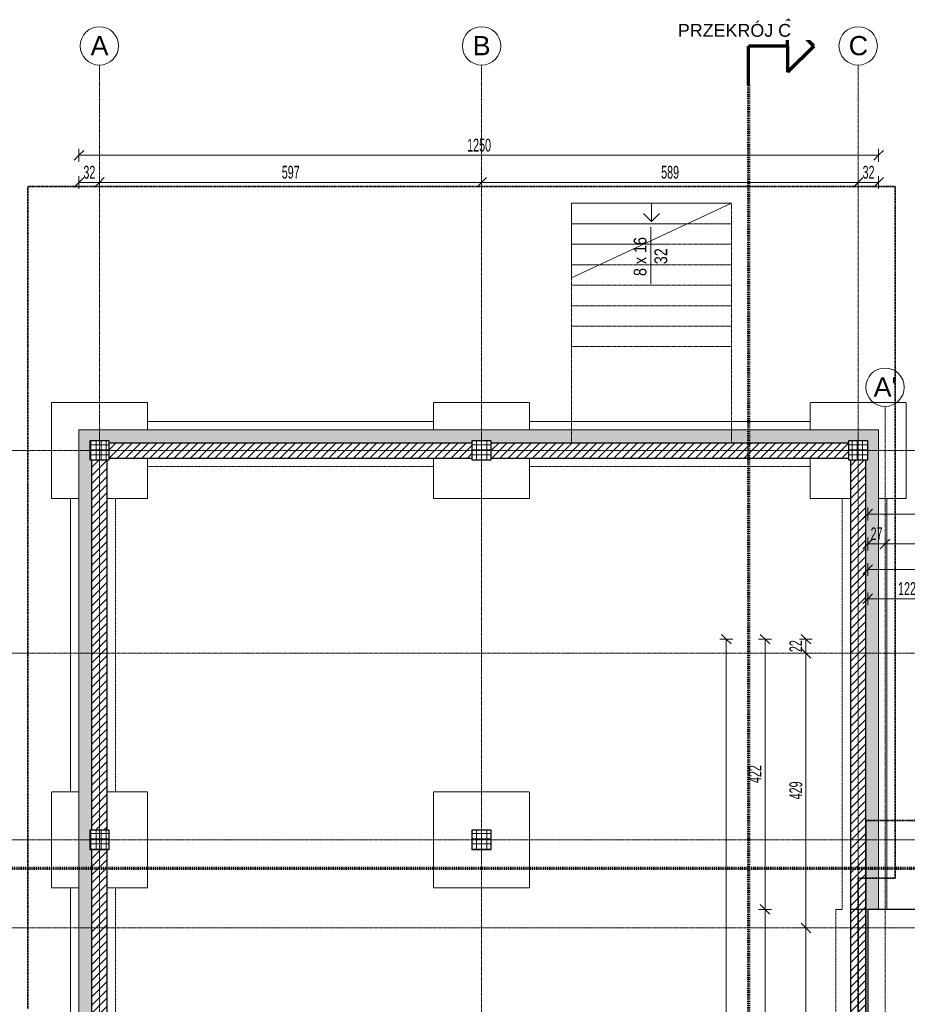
# Model space of a CAD drawing. Header units: millimetres. Extents: x -56641 to 6003, y -24465 to 16563.
# Tile 50 of 79: x -49340 to -35465, y 1183 to 16563. Entities that reach past the tile are written whole.
import ezdxf

# ---------------------------------------------------------------- set-up
doc = ezdxf.new("R2010")
doc.units = ezdxf.units.MM
for name, pattern in [('__FK_przerywana', [3.2004, 1.6002, -1.6002]), ('Kreska', [6.35, 3.175, -3.175]), ('Linia siatki', [22.225, 12.7, -3.175, 3.175, -3.175]), ('Ponad', [3.96875, 2.38125, -1.5875])]:
    doc.linetypes.add(name, pattern=pattern)
for name, color, linetype, lineweight in [('A-ANNO-DIMS', 7, 'Continuous', 5), ('A-ANNO-DIMS-100', 7, 'Continuous', 5), ('A-DETL-MBND', 7, 'Continuous', 5), ('A-WALL', 7, 'Continuous', 5), ('A-WALL-PATT', 7, 'Continuous', 35), ('G-ANNO-SYMB', 7, 'Continuous', 5), ('S-COLS', 7, 'Continuous', 5), ('S-COLS-SYMB', 7, 'Continuous', 25), ('S-GRID', 7, 'Continuous', 5), ('S-GRID-IDEN', 7, 'Continuous', 5), ('S-STRS', 7, 'Continuous', 5), ('S-STRS-ANNO', 7, 'Continuous', 5), ('S-STRS-IDEN', 7, 'Continuous', 5), ('S-STRS-MBND', 7, 'Ponad', 5)]:
    doc.layers.add(name, color=color, linetype=linetype, lineweight=lineweight)
doc.layers.add('A-DETL', color=7, linetype='Continuous', lineweight=5, true_color=0x00a600)
doc.styles.add('Arial', font='arial.ttf', dxfattribs={"height": 200})
doc.styles.add('Arial_1', font='arial.ttf', dxfattribs={"height": 300})
doc.styles.add('Arial_2', font='arial.ttf', dxfattribs={"width": 0.8, "height": 200})
doc.styles.add('Arial_5', font='arial.ttf', dxfattribs={"width": 0.6, "height": 200})
doc.dimstyles.new('standard_wielkość_otworów', dxfattribs={"dimscale": 304.8, "dimtxt": 204.05188, "dimasz": 0.492126, "dimexe": 0.328084, "dimexo": 0.0625, "dimgap": 0, "dimtad": 1, "dimdec": 0, "dimlfac": 0.1, "dimzin": 0, "dimdsep": 46, "dimtxsty": 'Arial_5', "dimblk1": 'OBLIQUE', "dimblk2": 'OBLIQUE', "dimsah": 1, "dimcen": 0.09, "dimazin": 0, "dimtfac": 1, "dimtdec": 4, "dimtix": 1, "dimtmove": 0, "dimatfit": 3, "dimfxl": 0.328084, "dimfxlon": 1, "dimtvp": 1, "dimtolj": 1, "dimtzin": 0, "dimarcsym": 2})
pattern_1 = [(45, (0, 0), (-63.63961, 63.63961), [])]
pattern_2 = [(0, (0, 0), (95.25, 54.993), [63.5, -127]), (120, (0, 0), (-95.250335, 54.99242), [63.5, -127]), (60, (0, 0), (-0.000335, 109.98542), [0, -127, 63.5, 0])]

# ---------------------------------------------------------------- blocks, each defined once
blk = doc.blocks.new('SKo Słup prefabrykowany ___FK_04_0 - S1 30X30-V7-RZUT PIWNICY')
at = {"layer": 'S-COLS'}
h = blk.add_hatch(dxfattribs=at)
h.set_pattern_fill('FP_6', color=256, style=0, pattern_type=2)
h.set_pattern_definition([(0, (42120.416, -9835.59), (0, 80), []), (90, (42120.416, -9835.59), (-80, 5e-15), [])])
h.paths.add_polyline_path([(150, -150), (150, 150), (-150, 150), (-150, -150)])
at = {"layer": 'S-COLS-SYMB'}
for p, q in [((-150, 150), (-150, -150)), ((150, 150), (-150, 150)), ((150, -150), (150, 150)), ((-150, -150), (150, -150))]:
    blk.add_line(p, q, dxfattribs=at)
blk = doc.blocks.new('SKo Słup prefabrykowany ___FK_04_0 - S1 30X30-1773293-RZUT PIWNICY')
at = {"layer": 'S-COLS'}
h = blk.add_hatch(dxfattribs=at)
h.set_pattern_fill('FP_7', color=256, style=0, pattern_type=2)
h.set_pattern_definition([(0, (48093.416, -3751.59), (0, 80), []), (90, (48093.416, -3751.59), (-80, 5e-15), [])])
h.paths.add_polyline_path([(150, -150), (150, 150), (-150, 150), (-150, -150)])
at = {"layer": 'S-COLS-SYMB'}
for p, q in [((-150, 150), (-150, -150)), ((150, 150), (-150, 150)), ((150, -150), (150, 150)), ((-150, -150), (150, -150))]:
    blk.add_line(p, q, dxfattribs=at)
blk = doc.blocks.new('SKo Słup prefabrykowany ___FK_04_0 - S1 30X30-V11-RZUT PIWNICY')
at = {"layer": 'S-COLS'}
h = blk.add_hatch(dxfattribs=at)
h.set_pattern_fill('FP_11', color=256, style=0, pattern_type=2)
h.set_pattern_definition([(0, (42120.416, -3751.59), (0, 80), []), (90, (42120.416, -3751.59), (-80, 5e-15), [])])
h.paths.add_polyline_path([(150, -150), (150, 150), (-150, 150), (-150, -150)])
at = {"layer": 'S-COLS-SYMB'}
for p, q in [((-150, 150), (-150, -150)), ((150, 150), (-150, 150)), ((150, -150), (150, 150)), ((-150, -150), (150, -150))]:
    blk.add_line(p, q, dxfattribs=at)
blk = doc.blocks.new('SKo Słup prefabrykowany ___FK_04_0 - S1 30X30-V15-RZUT PIWNICY')
at = {"layer": 'S-COLS'}
h = blk.add_hatch(dxfattribs=at)
h.set_pattern_fill('FP_16', color=256, style=0, pattern_type=2)
h.set_pattern_definition([(0, (48093.416, -9835.59), (0, 80), []), (90, (48093.416, -9835.59), (-80, 5e-15), [])])
h.paths.add_polyline_path([(150, -150), (150, 150), (-150, 150), (-150, -150)])
at = {"layer": 'S-COLS-SYMB'}
for p, q in [((-150, 150), (-150, -150)), ((150, 150), (-150, 150)), ((150, -150), (150, 150)), ((-150, -150), (150, -150))]:
    blk.add_line(p, q, dxfattribs=at)
blk = doc.blocks.new('SKo Słup prefabrykowany ___FK_04_0 - S1 30X30-1773294-RZUT PIWNICY')
at = {"layer": 'S-COLS'}
h = blk.add_hatch(dxfattribs=at)
h.set_pattern_fill('FP_17', color=256, style=0, pattern_type=2)
h.set_pattern_definition([(0, (36233.416, -9835.59), (0, 80), []), (90, (36233.416, -9835.59), (-80, 5e-15), [])])
h.paths.add_polyline_path([(150, -150), (150, 150), (-150, 150), (-150, -150)])
at = {"layer": 'S-COLS-SYMB'}
for p, q in [((-150, 150), (-150, -150)), ((150, 150), (-150, 150)), ((150, -150), (150, 150)), ((-150, -150), (150, -150))]:
    blk.add_line(p, q, dxfattribs=at)
blk = doc.blocks.new('Footing-Rectangular - 1_5x1_5x0_5-1774017-RZUT PIWNICY')
at = {"layer": 'A-DETL-MBND', "linetype": '__FK_przerywana'}
for p, q in [((750, 750), (-750, 750)), ((-750, 750), (-750, -750)), ((-750, -750), (-750, 750)), ((-750, 750), (750, 750)), ((750, -750), (750, 750)), ((750, 750), (750, -750)), ((-750, -750), (750, -750)), ((750, -750), (-750, -750))]:
    blk.add_line(p, q, dxfattribs=at)
blk = doc.blocks.new('Siatka - SOsi_Sybol osi-348494-RZUT PIWNICY')
at = {"layer": 'S-GRID-IDEN', "color": 142, "true_color": 0x0080c0}
blk.add_circle((0, 0), 3, dxfattribs=at)
blk = doc.blocks.new('DIMBLOCK172-RZUT PIWNICY')
at = {"layer": 'A-ANNO-DIMS-100', "color": 250, "true_color": 0x303030, "transparency": 16777216}
for p, q in [((-38295, 6886), (-38370, 6961)), ((-38295, 6886), (-38395, 6886)), ((-38295, 6886), (-38295, -16914)), ((-38295, 6886), (-38220, 6811)), ((-38295, 6886), (-38195, 6886)), ((-38295, -16914), (-38395, -16914)), ((-38295, -16914), (-38370, -16839)), ((-38295, -16914), (-38220, -16989)), ((-38295, -16914), (-38195, -16914))]:
    blk.add_line(p, q, dxfattribs=at)
at = {"layer": 'A-ANNO-DIMS-100', "color": 0, "transparency": 16777216, "insert": (-38554, -5196), "char_height": 200, "width": 436.98, "attachment_point": 1, "rotation": 90, "line_spacing_factor": 0.941778, "style": 'Arial_5'}
blk.add_mtext('2380', dxfattribs=at)
blk = doc.blocks.new('_Oblique')
at = {"color": 0, "linetype": 'ByBlock', "lineweight": -2}
blk.add_line((-0.5, -0.5), (0.5, 0.5), dxfattribs=at)
blk = doc.blocks.new('DIMBLOCK174-RZUT PIWNICY')
at = {"layer": 'A-ANNO-DIMS-100', "color": 250, "true_color": 0x303030, "transparency": 16777216}
for p, q in [((-37689, 2666), (-37789, 2666)), ((-37689, 2666), (-37764, 2741)), ((-37689, -13854), (-37689, 2666)), ((-37689, 2666), (-37614, 2591)), ((-37689, 2666), (-37589, 2666)), ((-37689, -13854), (-37764, -13779)), ((-37689, -13854), (-37789, -13854)), ((-37689, -13854), (-37614, -13929)), ((-37689, -13854), (-37589, -13854))]:
    blk.add_line(p, q, dxfattribs=at)
at = {"layer": 'A-ANNO-DIMS-100', "color": 0, "transparency": 16777216, "insert": (-37948, -5776), "char_height": 200, "width": 436.98, "attachment_point": 1, "rotation": 90, "line_spacing_factor": 0.941778, "style": 'Arial_5'}
blk.add_mtext('1652', dxfattribs=at)
blk = doc.blocks.new('DIMBLOCK175-RZUT PIWNICY')
at = {"layer": 'A-ANNO-DIMS-100', "color": 250, "true_color": 0x303030, "transparency": 16777216}
for p, q in [((-37689, 6886), (-37764, 6961)), ((-37689, 6886), (-37789, 6886)), ((-37689, 2666), (-37689, 6886)), ((-37689, 6886), (-37614, 6811)), ((-37689, 6886), (-37589, 6886)), ((-37689, 2666), (-37789, 2666)), ((-37689, 2666), (-37764, 2741)), ((-37689, 2666), (-37614, 2591)), ((-37689, 2666), (-37589, 2666))]:
    blk.add_line(p, q, dxfattribs=at)
at = {"layer": 'A-ANNO-DIMS-100', "color": 0, "transparency": 16777216, "insert": (-37948, 4639), "char_height": 200, "width": 327.74, "attachment_point": 1, "rotation": 90, "line_spacing_factor": 0.941778, "style": 'Arial_5'}
blk.add_mtext('422', dxfattribs=at)
blk = doc.blocks.new('DIMBLOCK176-RZUT PIWNICY')
at = {"layer": 'A-ANNO-DIMS-100', "color": 250, "true_color": 0x303030, "transparency": 16777216}
for p, q in [((-37050, 6886), (-37125, 6961)), ((-37050, 6886), (-37150, 6886)), ((-37050, 6886), (-37050, 6666)), ((-37050, 6886), (-36975, 6811)), ((-37050, 6886), (-36950, 6886)), ((-37050, 6666), (-37150, 6666)), ((-37050, 6666), (-37125, 6741)), ((-37050, 6666), (-36975, 6591)), ((-37050, 6666), (-36950, 6666))]:
    blk.add_line(p, q, dxfattribs=at)
at = {"layer": 'A-ANNO-DIMS-100', "color": 0, "transparency": 16777216, "insert": (-37309, 6685), "char_height": 200, "width": 218.49, "attachment_point": 1, "rotation": 90, "line_spacing_factor": 0.941778, "style": 'Arial_5'}
blk.add_mtext('22', dxfattribs=at)
blk = doc.blocks.new('DIMBLOCK177-RZUT PIWNICY')
at = {"layer": 'A-ANNO-DIMS-100', "color": 250, "true_color": 0x303030, "transparency": 16777216}
for p, q in [((-37050, 6666), (-37150, 6666)), ((-37050, 6666), (-37125, 6741)), ((-37050, 6666), (-37050, 2376)), ((-37050, 6666), (-36975, 6591)), ((-37050, 6666), (-36950, 6666)), ((-37050, 2376), (-37150, 2376)), ((-37050, 2376), (-37125, 2451)), ((-37050, 2376), (-36975, 2301)), ((-37050, 2376), (-36950, 2376))]:
    blk.add_line(p, q, dxfattribs=at)
at = {"layer": 'A-ANNO-DIMS-100', "color": 0, "transparency": 16777216, "insert": (-37309, 4384), "char_height": 200, "width": 327.74, "attachment_point": 1, "rotation": 90, "line_spacing_factor": 0.941778, "style": 'Arial_5'}
blk.add_mtext('429', dxfattribs=at)
blk = doc.blocks.new('DIMBLOCK178-RZUT PIWNICY')
at = {"layer": 'A-ANNO-DIMS-100', "color": 250, "true_color": 0x303030, "transparency": 16777216}
for p, q in [((-37050, 2376), (-37150, 2376)), ((-37050, 2376), (-37125, 2451)), ((-37050, 2376), (-37050, -559)), ((-37050, 2376), (-36975, 2301)), ((-37050, 2376), (-36950, 2376)), ((-37050, -559), (-37150, -559)), ((-37050, -559), (-37125, -484)), ((-37050, -559), (-36975, -634)), ((-37050, -559), (-36950, -559))]:
    blk.add_line(p, q, dxfattribs=at)
at = {"layer": 'A-ANNO-DIMS-100', "color": 0, "transparency": 16777216, "insert": (-37309, 772), "char_height": 200, "width": 327.74, "attachment_point": 1, "rotation": 90, "line_spacing_factor": 0.941778, "style": 'Arial_5'}
blk.add_mtext('294', dxfattribs=at)
blk = doc.blocks.new('DIMBLOCK187-RZUT PIWNICY')
at = {"layer": 'A-ANNO-DIMS-100', "color": 250, "true_color": 0x303030, "transparency": 16777216}
for p, q in [((-36083, 7975), (-36083, 8075)), ((-36083, 7975), (-36008, 8050)), ((-30053, 7975), (-30053, 8075)), ((-30053, 7975), (-29978, 8050)), ((-36083, 7975), (-36158, 7900)), ((-36083, 7975), (-30053, 7975)), ((-36083, 7975), (-36083, 7875)), ((-30053, 7975), (-30128, 7900)), ((-30053, 7975), (-30053, 7875))]:
    blk.add_line(p, q, dxfattribs=at)
at = {"layer": 'A-ANNO-DIMS-100', "color": 0, "transparency": 16777216, "insert": (-33205, 8234), "char_height": 200, "width": 327.74, "attachment_point": 1, "line_spacing_factor": 0.941778, "style": 'Arial_5'}
blk.add_mtext('603', dxfattribs=at)
blk = doc.blocks.new('DIMBLOCK190-RZUT PIWNICY')
at = {"layer": 'A-ANNO-DIMS-100', "color": 250, "true_color": 0x303030, "transparency": 16777216}
for p, q in [((-36083, 8373), (-36083, 8473)), ((-35813, 8373), (-35813, 8473)), ((-36083, 8373), (-36158, 8298)), ((-36083, 8373), (-36008, 8448)), ((-36083, 8373), (-35813, 8373)), ((-36083, 8373), (-36083, 8273)), ((-35813, 8373), (-35888, 8298)), ((-35813, 8373), (-35738, 8448)), ((-35813, 8373), (-35813, 8273))]:
    blk.add_line(p, q, dxfattribs=at)
at = {"layer": 'A-ANNO-DIMS-100', "color": 0, "transparency": 16777216, "insert": (-36039, 8633), "char_height": 200, "width": 218.49, "attachment_point": 1, "line_spacing_factor": 0.941778, "style": 'Arial_5'}
blk.add_mtext('27', dxfattribs=at)
blk = doc.blocks.new('DIMBLOCK191-RZUT PIWNICY')
at = {"layer": 'A-ANNO-DIMS-100', "color": 250, "true_color": 0x303030, "transparency": 16777216}
for p, q in [((-35813, 8373), (-35813, 8473)), ((-29833, 8373), (-29833, 8473)), ((-35813, 8373), (-35888, 8298)), ((-35813, 8373), (-35738, 8448)), ((-35813, 8373), (-29833, 8373)), ((-35813, 8373), (-35813, 8273)), ((-29833, 8373), (-29908, 8298)), ((-29833, 8373), (-29758, 8448)), ((-29833, 8373), (-29833, 8273))]:
    blk.add_line(p, q, dxfattribs=at)
at = {"layer": 'A-ANNO-DIMS-100', "color": 0, "transparency": 16777216, "insert": (-32960, 8633), "char_height": 200, "width": 327.74, "attachment_point": 1, "line_spacing_factor": 0.941778, "style": 'Arial_5'}
blk.add_mtext('598', dxfattribs=at)
blk = doc.blocks.new('DIMBLOCK200-RZUT PIWNICY')
at = {"layer": 'A-ANNO-DIMS-100', "color": 250, "true_color": 0x303030, "transparency": 16777216}
for p, q in [((-36083, 8841), (-36083, 8941)), ((-2428, 8841), (-2428, 8941)), ((-36083, 8841), (-36158, 8766)), ((-36083, 8841), (-36008, 8916)), ((-36083, 8841), (-2428, 8841)), ((-36083, 8841), (-36083, 8741)), ((-2428, 8841), (-2503, 8766)), ((-2428, 8841), (-2353, 8916)), ((-2428, 8841), (-2428, 8741))]:
    blk.add_line(p, q, dxfattribs=at)
at = {"layer": 'A-ANNO-DIMS-100', "color": 0, "transparency": 16777216, "insert": (-19438, 9101), "char_height": 200, "width": 436.98, "attachment_point": 1, "line_spacing_factor": 0.941778, "style": 'Arial_5'}
blk.add_mtext('3366', dxfattribs=at)
blk = doc.blocks.new('DIMBLOCK201-RZUT PIWNICY')
at = {"layer": 'A-ANNO-DIMS-100', "color": 250, "true_color": 0x303030, "transparency": 16777216}
for p, q in [((-48413, 14021), (-48488, 13946)), ((-48413, 14021), (-48413, 14121)), ((-48413, 14021), (-48338, 14096)), ((-48413, 14021), (-48093, 14021)), ((-48413, 14021), (-48413, 13921)), ((-48093, 14021), (-48168, 13946)), ((-48093, 14021), (-48093, 14121)), ((-48093, 14021), (-48018, 14096)), ((-48093, 14021), (-48093, 13921))]:
    blk.add_line(p, q, dxfattribs=at)
at = {"layer": 'A-ANNO-DIMS-100', "color": 0, "transparency": 16777216, "insert": (-48344, 14280), "char_height": 200, "width": 218.49, "attachment_point": 1, "line_spacing_factor": 0.941778, "style": 'Arial_5'}
blk.add_mtext('32', dxfattribs=at)
blk = doc.blocks.new('DIMBLOCK202-RZUT PIWNICY')
at = {"layer": 'A-ANNO-DIMS-100', "color": 250, "true_color": 0x303030, "transparency": 16777216}
for p, q in [((-48093, 14021), (-48168, 13946)), ((-48093, 14021), (-48093, 14121)), ((-48093, 14021), (-48018, 14096)), ((-48093, 14021), (-42120, 14021)), ((-48093, 14021), (-48093, 13921)), ((-42120, 14021), (-42195, 13946)), ((-42120, 14021), (-42120, 14121)), ((-42120, 14021), (-42045, 14096)), ((-42120, 14021), (-42120, 13921))]:
    blk.add_line(p, q, dxfattribs=at)
at = {"layer": 'A-ANNO-DIMS-100', "color": 0, "transparency": 16777216, "insert": (-45243, 14280), "char_height": 200, "width": 327.74, "attachment_point": 1, "line_spacing_factor": 0.941778, "style": 'Arial_5'}
blk.add_mtext('597', dxfattribs=at)
blk = doc.blocks.new('DIMBLOCK203-RZUT PIWNICY')
at = {"layer": 'A-ANNO-DIMS-100', "color": 250, "true_color": 0x303030, "transparency": 16777216}
for p, q in [((-42120, 14021), (-42195, 13946)), ((-42120, 14021), (-42120, 14121)), ((-42120, 14021), (-42045, 14096)), ((-42120, 14021), (-36233, 14021)), ((-42120, 14021), (-42120, 13921)), ((-36233, 14021), (-36308, 13946)), ((-36233, 14021), (-36233, 14121)), ((-36233, 14021), (-36158, 14096)), ((-36233, 14021), (-36233, 13921))]:
    blk.add_line(p, q, dxfattribs=at)
at = {"layer": 'A-ANNO-DIMS-100', "color": 0, "transparency": 16777216, "insert": (-39313, 14280), "char_height": 200, "width": 327.74, "attachment_point": 1, "line_spacing_factor": 0.941778, "style": 'Arial_5'}
blk.add_mtext('589', dxfattribs=at)
blk = doc.blocks.new('DIMBLOCK204-RZUT PIWNICY')
at = {"layer": 'A-ANNO-DIMS-100', "color": 250, "true_color": 0x303030, "transparency": 16777216}
for p, q in [((-36233, 14021), (-36308, 13946)), ((-36233, 14021), (-36233, 14121)), ((-36233, 14021), (-36158, 14096)), ((-36233, 14021), (-35913, 14021)), ((-36233, 14021), (-36233, 13921)), ((-35913, 14021), (-35988, 13946)), ((-35913, 14021), (-35913, 14121)), ((-35913, 14021), (-35838, 14096)), ((-35913, 14021), (-35913, 13921))]:
    blk.add_line(p, q, dxfattribs=at)
at = {"layer": 'A-ANNO-DIMS-100', "color": 0, "transparency": 16777216, "insert": (-36164, 14280), "char_height": 200, "width": 218.49, "attachment_point": 1, "line_spacing_factor": 0.941778, "style": 'Arial_5'}
blk.add_mtext('32', dxfattribs=at)
blk = doc.blocks.new('OBS oznaczenie biegu schodów ___FK_4_0 - OBS_Oznaczenie biegu schodów-885247-RZUT PIWNICY')
at = {"layer": 'S-STRS-IDEN'}
blk.add_line((1.18, 0.36), (10.06, 0.36), dxfattribs=at)
blk = doc.blocks.new('DIMBLOCK205-RZUT PIWNICY')
at = {"layer": 'A-ANNO-DIMS-100', "color": 250, "true_color": 0x303030, "transparency": 16777216}
for p, q in [((-48413, 14444), (-48413, 14544)), ((-48413, 14444), (-48338, 14519)), ((-35913, 14444), (-35913, 14544)), ((-35913, 14444), (-35838, 14519)), ((-48413, 14444), (-48488, 14369)), ((-48413, 14444), (-35913, 14444)), ((-48413, 14444), (-48413, 14344)), ((-35913, 14444), (-35988, 14369)), ((-35913, 14444), (-35913, 14344))]:
    blk.add_line(p, q, dxfattribs=at)
at = {"layer": 'A-ANNO-DIMS-100', "color": 0, "transparency": 16777216, "insert": (-42345, 14703), "char_height": 200, "width": 436.98, "attachment_point": 1, "line_spacing_factor": 0.941778, "style": 'Arial_5'}
blk.add_mtext('1250', dxfattribs=at)
blk = doc.blocks.new('Przekrój - znacznik przekroju strzałka-348499-RZUT PIWNICY')
at = {"layer": 'G-ANNO-SYMB', "lineweight": 70}
for p, q in [((-6, 10.22), (-10.11, 6.11)), ((-6, 10.22), (-1.89, 6.11)), ((-6, 6.11), (-10.11, 6.11)), ((-6, 6.11), (-6, 0)), ((-6, 6.11), (-1.89, 6.11)), ((0, 0), (-6, 0))]:
    blk.add_line(p, q, dxfattribs=at)
blk = doc.blocks.new('DIMBLOCK253-RZUT PIWNICY')
at = {"layer": 'A-ANNO-DIMS-100', "color": 250, "true_color": 0x303030, "transparency": 16777216}
for p, q in [((-36083, 7517), (-36083, 7617)), ((-36083, 7517), (-36008, 7592)), ((-34863, 7517), (-34863, 7617)), ((-34863, 7517), (-34788, 7592)), ((-36083, 7517), (-36158, 7442)), ((-36083, 7517), (-34863, 7517)), ((-36083, 7517), (-36083, 7417)), ((-34863, 7517), (-34938, 7442)), ((-34863, 7517), (-34863, 7417))]:
    blk.add_line(p, q, dxfattribs=at)
at = {"layer": 'A-ANNO-DIMS-100', "color": 0, "transparency": 16777216, "insert": (-35610, 7777), "char_height": 200, "width": 327.74, "attachment_point": 1, "line_spacing_factor": 0.941778, "style": 'Arial_5'}
blk.add_mtext('122', dxfattribs=at)

msp = doc.modelspace()

# ---------------------------------------------------------------- hatches: boundary and pattern name
at = {"layer": 'A-WALL-PATT', "lineweight": 5}
h = msp.add_hatch(dxfattribs=at)
h.set_pattern_fill('FP_2', color=256, style=0, pattern_type=2)
h.set_pattern_definition(pattern_2)
h.paths.add_polyline_path([(-36383.416, 9955.593), (-36383.416, 9985.593), (-36113.416, 9985.593), (-36113.416, 10155.593), (-48413.416, 10155.593), (-48413.416, 9955.593), (-48243.416, 9955.593), (-48243.416, 9985.593), (-47943.416, 9985.593), (-47943.416, 9955.593), (-42270.416, 9955.593), (-42270.416, 9985.593), (-41970.416, 9985.593), (-41970.416, 9955.593), (-37800.113, 9955.593)])
h = msp.add_hatch(dxfattribs=at)
h.set_pattern_fill('FP_2', color=256, style=0, pattern_type=2)
h.set_pattern_definition(pattern_2)
h.paths.add_polyline_path([(-36113.416, 2665.593), (-35913.416, 2665.593), (-35913.416, 10155.593), (-36113.416, 10155.593), (-36113.416, 9985.593), (-36083.416, 9985.593), (-36083.416, 9685.593), (-36113.416, 9685.593), (-36113.416, 5749.757)])
h = msp.add_hatch(dxfattribs=at)
h.set_pattern_fill('FP_2', color=256, style=0, pattern_type=2)
h.set_pattern_definition(pattern_2)
h.paths.add_polyline_path([(-48413.416, -21144.407), (-48213.416, -21144.407), (-48213.416, -20974.407), (-48243.416, -20974.407), (-48243.416, -20674.407), (-48213.416, -20674.407), (-48213.416, -14830.407), (-48243.416, -14830.407), (-48243.416, -14530.407), (-48213.416, -14530.407), (-48213.416, -8686.407), (-48243.416, -8686.407), (-48243.416, -8386.407), (-48213.416, -8386.407), (-48213.416, -2542.407), (-48243.416, -2542.407), (-48243.416, -2242.407), (-48213.416, -2242.407), (-48213.416, 3601.593), (-48243.416, 3601.593), (-48243.416, 3901.593), (-48213.416, 3901.593), (-48213.416, 9685.593), (-48243.416, 9685.593), (-48243.416, 9955.593), (-48413.416, 9955.593), (-48413.416, -21034.407)])
at = {"layer": 'A-WALL-PATT', "lineweight": 5, "true_color": 0x787878}
h = msp.add_hatch(dxfattribs=at)
h.set_pattern_fill('FP_1', color=8, style=0, pattern_type=2)
h.set_pattern_definition(pattern_1)
h.paths.add_polyline_path([(-36383.416, 9715.593), (-36383.416, 9955.593), (-41970.416, 9955.593), (-41970.416, 9715.593), (-37800.113, 9715.593)])
h.paths.add_polyline_path([(-42270.416, 9715.593), (-42270.416, 9955.593), (-47943.416, 9955.593), (-47943.416, 9715.593)])
h = msp.add_hatch(dxfattribs=at)
h.set_pattern_fill('FP_1', color=8, style=0, pattern_type=2)
h.set_pattern_definition(pattern_1)
h.paths.add_polyline_path([(-47973.653, -20674.407), (-47973.416, -20674.407), (-47973.416, -14830.407), (-48213.416, -14830.407), (-48213.416, -20674.407)])
h.paths.add_polyline_path([(-48022.126, -14530.407), (-47973.416, -14530.407), (-47973.416, -8686.407), (-48213.416, -8686.407), (-48213.416, -14530.407)])
h.paths.add_polyline_path([(-48070.599, -8386.407), (-47973.416, -8386.407), (-47973.416, -2542.407), (-48213.416, -2542.407), (-48213.416, -8386.407)])
h.paths.add_polyline_path([(-48119.073, -2242.407), (-47973.416, -2242.407), (-47973.416, 3601.593), (-48213.416, 3601.593), (-48213.416, -2242.407)])
h.paths.add_polyline_path([(-48167.546, 3901.593), (-47973.416, 3901.593), (-47973.416, 9685.593), (-48213.416, 9685.593), (-48213.416, 3901.593)])
h = msp.add_hatch(dxfattribs=at)
h.set_pattern_fill('FP_1', color=8, style=0, pattern_type=2)
h.set_pattern_definition(pattern_1)
h.paths.add_polyline_path([(-36353.416, 2665.593), (-36113.416, 2665.593), (-36113.416, 9685.593), (-36353.416, 9685.593), (-36353.416, 5749.757)])
at = {"layer": 'A-WALL-PATT', "lineweight": 5}
h = msp.add_hatch(dxfattribs=at)
h.set_pattern_fill('FP_1', color=256, style=0, pattern_type=2)
h.set_pattern_definition(pattern_1)
h.paths.add_polyline_path([(-36353.416, -13854.407), (-36113.416, -13854.407), (-36113.416, 2665.593), (-36353.416, 2665.593), (-36353.416, -12845.322)])

# ---------------------------------------------------------------- linework, layer by layer
at = {"layer": 'A-DETL', "color": 4, "linetype": '__FK_przerywana', "lineweight": 35, "true_color": 0x00ffff}
for p, q in [((-35653.416, 13955.593), (-49213.416, 13955.593)), ((-49213.416, 13955.593), (-49213.416, 1105.593)), ((-35653.416, 3155.593), (-35653.416, 13955.593)), ((-35653.416, 3155.593), (-36233.416, 3155.593)), ((-36233.416, 3155.593), (-36233.416, -14104.407))]:
    msp.add_line(p, q, dxfattribs=at)
at = {"layer": 'A-DETL', "color": 6, "linetype": '__FK_przerywana', "lineweight": 35, "true_color": 0xff00ff}
for p, q in [((-30321.063, 4055.593), (-36113.416, 4055.593)), ((-36113.416, 4055.593), (-36113.416, -14044.407))]:
    msp.add_line(p, q, dxfattribs=at)
at = {"layer": 'A-DETL-MBND', "linetype": '__FK_przerywana'}
for p, q in [((-47343.416, 10585.593), (-48843.416, 10585.593)), ((-48843.416, 10585.593), (-48843.416, 9085.593)), ((-48843.416, 9085.593), (-48843.416, 10585.593)), ((-48843.416, 10585.593), (-47343.416, 10585.593)), ((-47343.416, 10285.593), (-47343.416, 10585.593)), ((-47343.416, 10585.593), (-47343.416, 10285.593)), ((-41370.416, 10585.593), (-42870.416, 10585.593)), ((-42870.416, 10585.593), (-42870.416, 10285.593)), ((-42870.416, 10285.593), (-42870.416, 10585.593)), ((-42870.416, 10585.593), (-41370.416, 10585.593)), ((-41370.416, 10285.593), (-41370.416, 10585.593)), ((-41370.416, 10585.593), (-41370.416, 10285.593)), ((-35483.416, 10585.593), (-36983.416, 10585.593)), ((-36983.416, 10585.593), (-36983.416, 10285.593)), ((-36983.416, 10285.593), (-36983.416, 10585.593)), ((-36983.416, 10585.593), (-35483.416, 10585.593)), ((-35483.416, 9085.593), (-35483.416, 10585.593)), ((-35483.416, 10585.593), (-35483.416, 9085.593)), ((-47343.416, 10285.593), (-47343.416, 10155.593)), ((-42870.416, 10285.593), (-47343.416, 10285.593)), ((-47343.416, 10155.593), (-47343.416, 10285.593)), ((-47343.416, 10285.593), (-42870.416, 10285.593)), ((-47343.416, 10155.593), (-47343.416, 10285.593)), ((-47343.416, 10285.593), (-47343.416, 10155.593)), ((-42870.416, 10155.593), (-42870.416, 10285.593)), ((-42870.416, 10285.593), (-42870.416, 10155.593)), ((-42870.416, 10285.593), (-42870.416, 10155.593)), ((-42870.416, 10155.593), (-42870.416, 10285.593)), ((-41370.416, 10285.593), (-41370.416, 10155.593)), ((-36983.416, 10285.593), (-41370.416, 10285.593)), ((-41370.416, 10155.593), (-41370.416, 10285.593)), ((-41370.416, 10285.593), (-36983.416, 10285.593)), ((-41370.416, 10155.593), (-41370.416, 10285.593)), ((-41370.416, 10285.593), (-41370.416, 10155.593)), ((-36983.416, 10155.593), (-36983.416, 10285.593)), ((-36983.416, 10285.593), (-36983.416, 10155.593)), ((-36983.416, 10285.593), (-36983.416, 10155.593)), ((-36983.416, 10155.593), (-36983.416, 10285.593)), ((-47343.416, 9715.593), (-47343.416, 9585.593)), ((-47343.416, 9585.593), (-47343.416, 9715.593)), ((-47343.416, 9585.593), (-47343.416, 9715.593)), ((-47343.416, 9715.593), (-47343.416, 9585.593)), ((-42870.416, 9585.593), (-42870.416, 9715.593)), ((-42870.416, 9715.593), (-42870.416, 9585.593)), ((-42870.416, 9715.593), (-42870.416, 9585.593)), ((-42870.416, 9585.593), (-42870.416, 9715.593)), ((-41370.416, 9715.593), (-41370.416, 9585.593)), ((-41370.416, 9585.593), (-41370.416, 9715.593)), ((-41370.416, 9585.593), (-41370.416, 9715.593)), ((-41370.416, 9715.593), (-41370.416, 9585.593)), ((-36983.416, 9585.593), (-36983.416, 9715.593)), ((-36983.416, 9715.593), (-36983.416, 9585.593)), ((-36983.416, 9715.593), (-36983.416, 9585.593)), ((-36983.416, 9585.593), (-36983.416, 9715.593)), ((-47343.416, 9585.593), (-42870.416, 9585.593)), ((-47343.416, 9585.593), (-42870.416, 9585.593)), ((-47343.416, 9085.593), (-47343.416, 9585.593)), ((-47343.416, 9585.593), (-47343.416, 9085.593)), ((-42870.416, 9585.593), (-42870.416, 9085.593)), ((-42870.416, 9085.593), (-42870.416, 9585.593)), ((-41370.416, 9585.593), (-36983.416, 9585.593)), ((-41370.416, 9585.593), (-36983.416, 9585.593)), ((-41370.416, 9085.593), (-41370.416, 9585.593)), ((-41370.416, 9585.593), (-41370.416, 9085.593)), ((-36983.416, 9585.593), (-36983.416, 9085.593)), ((-36983.416, 9085.593), (-36983.416, 9585.593)), ((-48843.416, 9085.593), (-48543.416, 9085.593)), ((-48543.416, 9085.593), (-48843.416, 9085.593)), ((-48413.416, 9085.593), (-48543.416, 9085.593)), ((-48543.416, 9085.593), (-48543.416, 4501.593)), ((-48543.416, 9085.593), (-48413.416, 9085.593)), ((-48543.416, 4501.593), (-48543.416, 9085.593)), ((-48543.416, 9085.593), (-48413.416, 9085.593)), ((-48413.416, 9085.593), (-48543.416, 9085.593)), ((-47843.416, 9085.593), (-47973.416, 9085.593)), ((-47973.416, 9085.593), (-47843.416, 9085.593)), ((-47973.416, 9085.593), (-47843.416, 9085.593)), ((-47843.416, 9085.593), (-47973.416, 9085.593)), ((-47843.416, 4501.593), (-47843.416, 9085.593)), ((-47843.416, 4501.593), (-47843.416, 9085.593)), ((-47843.416, 9085.593), (-47343.416, 9085.593)), ((-47343.416, 9085.593), (-47843.416, 9085.593)), ((-42870.416, 9085.593), (-41370.416, 9085.593)), ((-41370.416, 9085.593), (-42870.416, 9085.593)), ((-36983.416, 9085.593), (-36483.416, 9085.593)), ((-36483.416, 9085.593), (-36983.416, 9085.593)), ((-36353.416, 9085.593), (-36483.416, 9085.593)), ((-36483.416, 9085.593), (-36483.416, 2665.593)), ((-36483.416, 9085.593), (-36483.416, 2665.593)), ((-36483.416, 9085.593), (-36353.416, 9085.593)), ((-36483.416, 9085.593), (-36353.416, 9085.593)), ((-36353.416, 9085.593), (-36483.416, 9085.593)), ((-35783.416, 9085.593), (-35913.416, 9085.593)), ((-35913.416, 9085.593), (-35783.416, 9085.593)), ((-35913.416, 9085.593), (-35783.416, 9085.593)), ((-35783.416, 9085.593), (-35913.416, 9085.593)), ((-35783.416, 2665.593), (-35783.416, 9085.593)), ((-35783.416, 9085.593), (-35783.416, 2665.593)), ((-35783.416, 9085.593), (-35483.416, 9085.593)), ((-35483.416, 9085.593), (-35783.416, 9085.593)), ((-48543.416, 4501.593), (-48843.416, 4501.593)), ((-48843.416, 4501.593), (-48843.416, 3001.593)), ((-48843.416, 3001.593), (-48843.416, 4501.593)), ((-48843.416, 4501.593), (-48543.416, 4501.593)), ((-48543.416, 4501.593), (-48413.416, 4501.593)), ((-48413.416, 4501.593), (-48543.416, 4501.593)), ((-48413.416, 4501.593), (-48543.416, 4501.593)), ((-48543.416, 4501.593), (-48413.416, 4501.593)), ((-47973.416, 4501.593), (-47843.416, 4501.593)), ((-47843.416, 4501.593), (-47973.416, 4501.593)), ((-47843.416, 4501.593), (-47973.416, 4501.593)), ((-47973.416, 4501.593), (-47843.416, 4501.593)), ((-47343.416, 4501.593), (-47843.416, 4501.593)), ((-47843.416, 4501.593), (-47343.416, 4501.593)), ((-47343.416, 3001.593), (-47343.416, 4501.593)), ((-47343.416, 4501.593), (-47343.416, 3001.593)), ((-48843.416, 3001.593), (-48543.416, 3001.593)), ((-48543.416, 3001.593), (-48843.416, 3001.593)), ((-48413.416, 3001.593), (-48543.416, 3001.593)), ((-48543.416, 3001.593), (-48543.416, 515.593)), ((-48543.416, 3001.593), (-48413.416, 3001.593)), ((-48543.416, 515.593), (-48543.416, 3001.593)), ((-48543.416, 3001.593), (-48413.416, 3001.593)), ((-48413.416, 3001.593), (-48543.416, 3001.593)), ((-47843.416, 3001.593), (-47973.416, 3001.593)), ((-47973.416, 3001.593), (-47843.416, 3001.593)), ((-47973.416, 3001.593), (-47843.416, 3001.593)), ((-47843.416, 3001.593), (-47973.416, 3001.593)), ((-47843.416, -1704.133), (-47843.416, 3001.593)), ((-47843.416, -1704.133), (-47843.416, 3001.593)), ((-47843.416, 3001.593), (-47343.416, 3001.593)), ((-47343.416, 3001.593), (-47843.416, 3001.593)), ((-36583.416, 2665.593), (-36483.416, 2665.593)), ((-36483.416, 2665.593), (-36583.416, 2665.593)), ((-36583.416, 2665.593), (-36583.416, -13854.407)), ((-36583.416, 2665.593), (-36583.416, -13854.407))]:
    msp.add_line(p, q, dxfattribs=at)
at = {"layer": 'A-WALL'}
for p, q in [((-35913.416, 10155.593), (-48413.416, 10155.593)), ((-48413.416, 10155.593), (-48413.416, -21034.407)), ((-35913.416, 2665.593), (-35913.416, 10155.593)), ((-36113.416, 2665.593), (-36083.416, 2665.593))]:
    msp.add_line(p, q, dxfattribs=at)
at = {"layer": 'A-WALL', "lineweight": 25}
for p, q in [((-47943.416, 9955.593), (-42270.416, 9955.593)), ((-41970.416, 9955.593), (-36383.416, 9955.593)), ((-47943.416, 9715.593), (-42270.416, 9715.593)), ((-41970.416, 9715.593), (-36383.416, 9715.593)), ((-48213.416, 3901.593), (-48213.416, 9685.593)), ((-47973.416, 3901.593), (-47973.416, 9685.593)), ((-36353.416, 9685.593), (-36353.416, -20674.407)), ((-36113.416, -20674.407), (-36113.416, 9685.593)), ((-48213.416, -2242.407), (-48213.416, 3601.593)), ((-47973.416, -2242.407), (-47973.416, 3601.593)), ((-36113.416, 2665.593), (-36353.416, 2665.593)), ((-34863.416, 2665.593), (-36083.416, 2665.593)), ((-36083.416, 2665.593), (-36083.416, -13854.407))]:
    msp.add_line(p, q, dxfattribs=at)
at = {"layer": 'G-ANNO-SYMB', "linetype": 'Kreska', "lineweight": 70}
for p, q in [((-37949.428, 15551.512), (-37949.428, -23191.598)), ((-54708.13, 3311.79), (-146.27, 3311.79))]:
    msp.add_line(p, q, dxfattribs=at)
at = {"layer": 'S-GRID', "linetype": 'Linia siatki'}
for p, q in [((-48093.416, 15853.263), (-48093.416, -23865.326)), ((-42120.416, 15853.263), (-42120.416, -23865.326)), ((-36233.416, 15853.263), (-36233.416, -23865.326)), ((-35813.416, 10521.572), (-35813.416, -21375.488)), ((-55866.741, 9835.593), (-2090.691, 9835.593)), ((-55866.741, 6665.593), (-890.975, 6665.593)), ((-55866.741, 3751.593), (1287.74, 3751.593)), ((-55866.741, 2375.593), (1287.74, 2375.593))]:
    msp.add_line(p, q, dxfattribs=at)
at = {"layer": 'S-STRS'}
for p, q in [((-38211.909, 13695.593), (-40711.909, 13695.593)), ((-40711.909, 13695.593), (-40711.909, 13375.593)), ((-40711.909, 13375.593), (-40711.909, 13055.593)), ((-38898.151, 13375.593), (-40711.909, 13375.593)), ((-40711.909, 13055.593), (-40711.909, 12735.593)), ((-39584.394, 13055.593), (-40711.909, 13055.593)), ((-40711.909, 12735.593), (-40711.909, 12529.823)), ((-40270.636, 12735.593), (-40711.909, 12735.593))]:
    msp.add_line(p, q, dxfattribs=at)
at = {"layer": 'S-STRS', "linetype": 'Ponad'}
for p, q in [((-38211.909, 13695.593), (-40711.909, 13695.593)), ((-38898.151, 13375.593), (-40711.909, 13375.593)), ((-39584.394, 13055.593), (-40711.909, 13055.593)), ((-40270.636, 12735.593), (-40711.909, 12735.593))]:
    msp.add_line(p, q, dxfattribs=at)
at = {"layer": 'S-STRS-ANNO'}
for p, q in [((-39461.909, 13695.593), (-39461.909, 13412.708)), ((-39461.909, 13412.708), (-39586.909, 13537.708)), ((-39461.909, 13412.708), (-39336.909, 13537.708))]:
    msp.add_line(p, q, dxfattribs=at)
at = {"layer": 'S-STRS-MBND', "linetype": 'Continuous'}
msp.add_line((-40711.909, 12529.823), (-38211.909, 13695.593), dxfattribs=at)
at = {"layer": 'S-STRS-MBND'}
for p, q in [((-38211.909, 13695.593), (-38211.909, 11455.593)), ((-38211.909, 13375.593), (-38898.151, 13375.593)), ((-38211.909, 13375.593), (-38898.151, 13375.593)), ((-38211.909, 13055.593), (-39584.394, 13055.593)), ((-38211.909, 13055.593), (-39584.394, 13055.593)), ((-38211.909, 12735.593), (-40270.636, 12735.593)), ((-38211.909, 12735.593), (-40270.636, 12735.593)), ((-40711.909, 12529.823), (-40711.909, 11455.593)), ((-38211.909, 12415.593), (-40711.909, 12415.593)), ((-38211.909, 12415.593), (-40711.909, 12415.593)), ((-38211.909, 12095.593), (-40711.909, 12095.593)), ((-38211.909, 12095.593), (-40711.909, 12095.593)), ((-38211.909, 11775.593), (-40711.909, 11775.593)), ((-38211.909, 11775.593), (-40711.909, 11775.593)), ((-40711.909, 11455.593), (-40711.909, 9955.593)), ((-38211.909, 11455.593), (-40711.909, 11455.593)), ((-38211.909, 11455.593), (-40711.909, 11455.593)), ((-38211.909, 9955.593), (-38211.909, 11455.593)), ((-40711.909, 9955.593), (-38211.909, 9955.593))]:
    msp.add_line(p, q, dxfattribs=at)

# ---------------------------------------------------------------- block references
at = {"layer": 'A-DETL-MBND', "linetype": '__FK_przerywana'}
msp.add_blockref('Footing-Rectangular - 1_5x1_5x0_5-1774017-RZUT PIWNICY', (-42120.416, 3751.593), dxfattribs=at)
at = {"layer": 'G-ANNO-SYMB', "lineweight": 70, "xscale": 99.99999999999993, "yscale": 99.99999999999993, "zscale": 99.99999999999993, "rotation": 269.9999999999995}
msp.add_blockref('Przekrój - znacznik przekroju strzałka-348499-RZUT PIWNICY', (-37949.428, 15551.512), dxfattribs=at)
at = {"layer": 'S-COLS-SYMB', "lineweight": 18}
for name, p in [('SKo Słup prefabrykowany ___FK_04_0 - S1 30X30-V15-RZUT PIWNICY', (-48093.416, 9835.593)), ('SKo Słup prefabrykowany ___FK_04_0 - S1 30X30-V7-RZUT PIWNICY', (-42120.416, 9835.593)), ('SKo Słup prefabrykowany ___FK_04_0 - S1 30X30-1773294-RZUT PIWNICY', (-36233.416, 9835.593)), ('SKo Słup prefabrykowany ___FK_04_0 - S1 30X30-1773293-RZUT PIWNICY', (-48093.416, 3751.593)), ('SKo Słup prefabrykowany ___FK_04_0 - S1 30X30-V11-RZUT PIWNICY', (-42120.416, 3751.593))]:
    msp.add_blockref(name, p, dxfattribs=at)
at = {"layer": 'S-GRID-IDEN', "color": 142, "true_color": 0x0080c0, "xscale": 99.99999999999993, "yscale": 99.99999999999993, "zscale": 99.99999999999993, "rotation": 180}
for p in [(-48093.416, 16153.263), (-42120.416, 16153.263), (-36233.416, 16153.263), (-35813.416, 10821.572)]:
    msp.add_blockref('Siatka - SOsi_Sybol osi-348494-RZUT PIWNICY', p, dxfattribs=at)
at = {"layer": 'S-STRS-IDEN', "xscale": 99.99999999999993, "yscale": 99.99999999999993, "zscale": 99.99999999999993, "rotation": 89.99999999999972}
msp.add_blockref('OBS oznaczenie biegu schodów ___FK_4_0 - OBS_Oznaczenie biegu schodów-885247-RZUT PIWNICY', (-39440.326, 12316.863), dxfattribs=at)

# ---------------------------------------------------------------- texts
at = {"layer": 'S-GRID-IDEN', "color": 142, "true_color": 0x0080c0, "char_height": 300, "attachment_point": 1, "style": 'Arial_1'}
for s, insert, width in [('\\fArial|b0|i0|c238|p34|;A', (-48231.377, 16307.163), 344.72562), ('\\fArial|b0|i0|c238|p34|;B', (-42258.377, 16307.163), 344.72562), ('\\fArial|b0|i0|c238|p34|;C', (-36381.377, 16307.163), 368.77625), ("A'", (-35991.377, 10975.472), 440.92812)]:
    msp.add_mtext(s, dxfattribs=dict(at, insert=insert, width=width))
at = {"layer": 'S-STRS-IDEN', "char_height": 200, "attachment_point": 1, "rotation": 90, "style": 'Arial_2'}
for s, insert, width in [('8 x 16', (-39742.312, 12558.657), 756.793), ('32', (-39418.197, 12743.865), 307.848)]:
    msp.add_mtext(s, dxfattribs=dict(at, insert=insert, width=width))

# ---------------------------------------------------------------- dimensions: what is measured, and where the dimension line sits
at = {"layer": 'A-ANNO-DIMS', "color": 250, "true_color": 0x303030}
for base, p1, p2, override, picture, middle in [((-35913.416, 14443.559), (-48413.416, 14343.559), (-35913.416, 14343.559), {"dimpost": '<>', "dimfxl": 12500}, 'DIMBLOCK205-RZUT PIWNICY', (-42163.416, 14545.674)), ((-48093.416, 14020.637), (-48413.416, 13920.637), (-48093.416, 14120.637), {"dimpost": '<>', "dimfxl": 377.359245}, 'DIMBLOCK201-RZUT PIWNICY', (-48253.416, 14122.819)), ((-42120.416, 14020.637), (-48093.416, 14120.637), (-42120.416, 14120.637), {"dimpost": '<>', "dimfxl": 5973}, 'DIMBLOCK202-RZUT PIWNICY', (-45106.916, 14122.751)), ((-36233.416, 14020.637), (-42120.416, 14120.637), (-36233.416, 14120.637), {"dimpost": '<>', "dimfxl": 5887}, 'DIMBLOCK203-RZUT PIWNICY', (-39176.916, 14122.751)), ((-35913.416, 14020.637), (-36233.416, 14120.637), (-35913.416, 13920.637), {"dimpost": '<>', "dimfxl": 377.359245}, 'DIMBLOCK204-RZUT PIWNICY', (-36073.416, 14122.819)), ((-2428.41602307, 8841.369526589), (-36083.41602307, 8741.369526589), (-2428.41602307, 8741.369526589), {"dimpost": '<>', "dimfxl": 33655}, 'DIMBLOCK200-RZUT PIWNICY', (-19255.91602307, 8943.552337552)), ((-35813.416, 8372.893), (-36083.416, 8272.893), (-35813.416, 8472.893), {"dimpost": '<>', "dimfxl": 336.005952}, 'DIMBLOCK190-RZUT PIWNICY', (-35948.416, 8473.302)), ((-29833.416, 8372.893), (-35813.416, 8472.893), (-29833.416, 8472.893), {"dimpost": '<>', "dimfxl": 5980}, 'DIMBLOCK191-RZUT PIWNICY', (-32823.416, 8475.008)), ((-30053.416, 7974.748), (-36083.416, 7874.748), (-30053.416, 7874.748), {"dimpost": '<>', "dimfxl": 6030}, 'DIMBLOCK187-RZUT PIWNICY', (-33068.416, 8076.931)), ((-34863.416, 7516.96), (-36083.416, 7416.96), (-34863.416, 7416.96), {"dimpost": '<>', "dimfxl": 1220}, 'DIMBLOCK253-RZUT PIWNICY', (-35473.416, 7617.37))]:
    dim = msp.add_linear_dim(base=base, p1=p1, p2=p2, dimstyle='standard_wielkość_otworów', override=override, dxfattribs=at)
    dim.commit()
    dim.dimension.update_dxf_attribs({"geometry": picture, "text_midpoint": middle})
for base, p1, p2, override, picture, middle in [((-38294.547, -16914.407), (-38194.547, 6885.593), (-38194.547, -16914.407), {"dimpost": '<>', "dimfxl": 23800}, 'DIMBLOCK172-RZUT PIWNICY', (-38396.73, -5014.407)), ((-37688.548, 6885.593), (-37588.548, 2665.593), (-37588.548, 6885.593), {"dimpost": '<>', "dimfxl": 4220}, 'DIMBLOCK175-RZUT PIWNICY', (-37788.958, 4775.593)), ((-37049.793, 6665.593), (-36949.793, 6885.593), (-36949.793, 6665.593), {"dimpost": '<>', "dimfxl": 220}, 'DIMBLOCK176-RZUT PIWNICY', (-37150.202, 6775.593)), ((-37049.793, 2375.593), (-36949.793, 6665.593), (-36949.793, 2375.593), {"dimpost": '<>', "dimfxl": 4290}, 'DIMBLOCK177-RZUT PIWNICY', (-37151.907, 4520.593)), ((-37688.548, 2665.593), (-37588.548, -13854.407), (-37588.548, 2665.593), {"dimpost": '<>', "dimfxl": 16520}, 'DIMBLOCK174-RZUT PIWNICY', (-37790.663, -5594.407)), ((-37049.792677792, -559.40745201), (-36949.792677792, 2375.59254799), (-36949.792677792, -559.40745201), {"dimpost": '<>', "dimfxl": 2935}, 'DIMBLOCK178-RZUT PIWNICY', (-37151.907275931, 908.09254799))]:
    dim = msp.add_linear_dim(base=base, p1=p1, p2=p2, angle=90, dimstyle='standard_wielkość_otworów', override=override, dxfattribs=at)
    dim.commit()
    dim.dimension.update_dxf_attribs({"geometry": picture, "text_midpoint": middle})

# ---------------------------------------------------------------- next in the draw order: texts
at = {"layer": 'G-ANNO-SYMB', "insert": (-39051.744, 16495.807), "char_height": 200, "width": 2188.60687, "attachment_point": 1, "style": 'Arial', "bg_fill": 3, "box_fill_scale": 1.25, "bg_fill_color": 256, "bg_fill_true_color": 13158600, "bg_fill_transparency": 0}
msp.add_mtext('PRZEKRÓJ C', dxfattribs=at)

doc.saveas('drawing.dxf')
